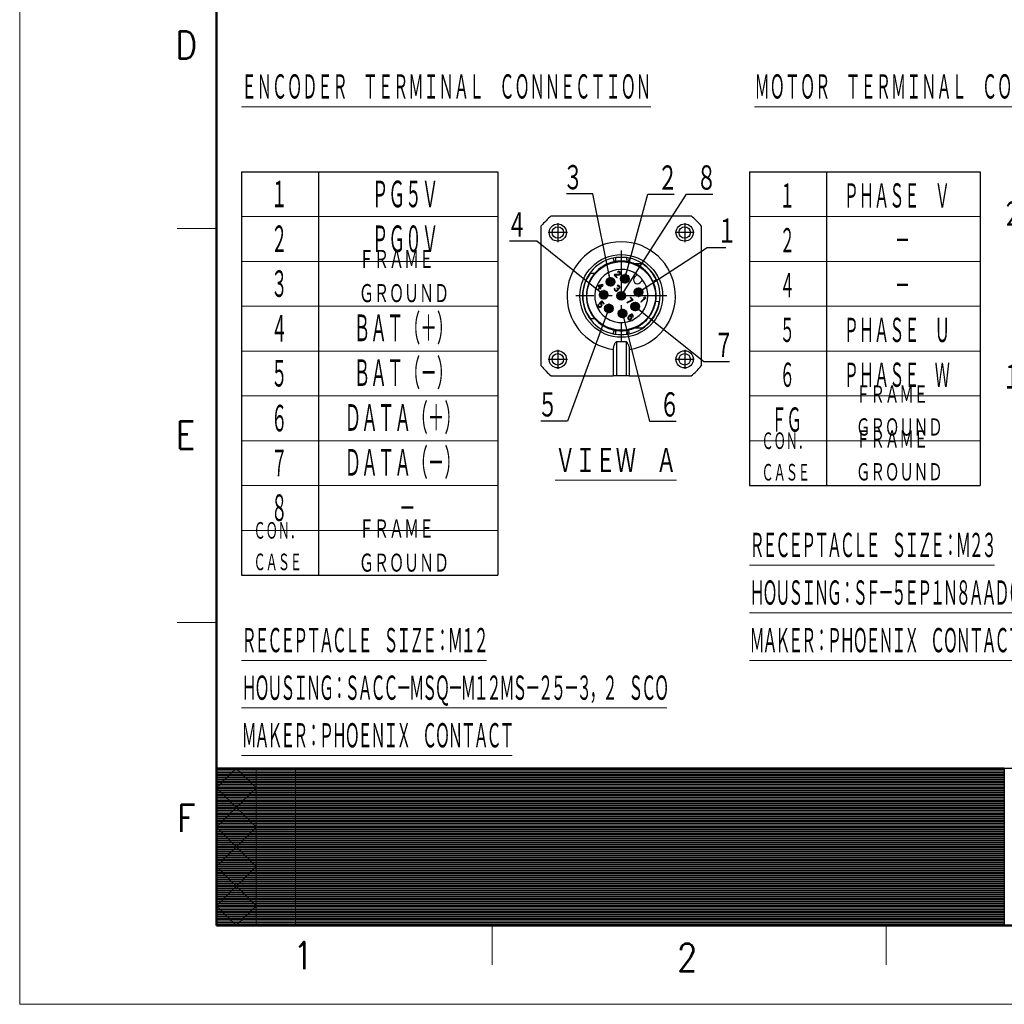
# Model space of a CAD drawing. Header units: millimetres. Extents: x 0 to 1071, y 0 to 742.
# Tile 1 of 133: x 0 to 313, y 0 to 313. Entities that reach past the tile are written whole.
import ezdxf

# ---------------------------------------------------------------- set-up
doc = ezdxf.new("R2010")
doc.units = ezdxf.units.MM
doc.header["$LTSCALE"] = 0.454724
doc.linetypes.add('CENTER', pattern=[50.8, 31.75, -6.35, 6.35, -6.35])
doc.layers.add('NoLayerName_001', color=7, linetype='Continuous')
doc.styles.get("Standard").update_dxf_attribs({"font": 'txt', "bigfont": 'extfont2'})
doc.dimstyles.get("Standard").update_dxf_attribs({"dimtxt": 2.5, "dimasz": 2.5, "dimexe": 1, "dimexo": 1, "dimtad": 1, "dimdec": 3, "dimzin": 0, "dimdsep": 46, "dimtxsty": 'Standard', "dimcen": 2.5, "dimadec": 3, "dimazin": 0, "dimtfac": 0.75, "dimtdec": 3, "dimtmove": 0, "dimatfit": 3, "dimfxl": 1, "dimarcsym": 0})

# ---------------------------------------------------------------- blocks, each defined once
blk = doc.blocks.new('JZB_0011')
at = {"layer": 'NoLayerName_001', "color": 7, "linetype": 'Continuous', "lineweight": 25}
for p, q in [((3.21, 50.83), (47.63, 50.83)), ((0, 3.21), (0, 47.63)), ((50.83, 47.63), (50.83, 3.21)), ((32.16, 35.58), (29.83, 35.58)), ((16.92, 32.53), (15.51, 32.53)), ((23.27, 32.18), (23.12, 32.03)), ((23.12, 32.03), (23.98, 31.17)), ((24.7, 32.28), (23.27, 32.18)), ((23.46, 31.99), (24.73, 32.07)), ((24.13, 31.32), (23.46, 31.99)), ((23.98, 31.17), (24.13, 31.32)), ((24.39, 33.21), (24.24, 33.11)), ((24.24, 33.11), (24.36, 32.99)), ((24.36, 32.99), (24.5, 33.03)), ((24.61, 33.23), (24.39, 33.21)), ((24.5, 33.03), (24.63, 33.02)), ((24.76, 33.2), (24.61, 33.23)), ((24.63, 33.02), (24.78, 32.93)), ((24.88, 32.35), (24.7, 32.28)), ((24.73, 32.07), (24.87, 32.11)), ((24.96, 33.06), (24.76, 33.2)), ((24.78, 32.93), (24.88, 32.84)), ((24.87, 32.11), (25.02, 32.21)), ((24.88, 32.84), (24.97, 32.69)), ((24.94, 32.41), (24.88, 32.35)), ((24.98, 32.55), (24.94, 32.41)), ((25.06, 32.97), (24.96, 33.06)), ((24.97, 32.69), (24.98, 32.55)), ((25.02, 32.21), (25.08, 32.27)), ((25.17, 32.79), (25.06, 32.97)), ((25.08, 32.27), (25.18, 32.42)), ((25.21, 32.63), (25.17, 32.79)), ((25.18, 32.42), (25.21, 32.63)), ((30.46, 32.18), (29.66, 31.38)), ((18.12, 28.76), (17.94, 28.58)), ((17.94, 28.58), (18.51, 28.01)), ((19.51, 29.02), (18.12, 28.76)), ((18.29, 28.59), (19.27, 28.77)), ((18.69, 28.19), (18.29, 28.59)), ((19.27, 28.77), (18.69, 28.19)), ((18.83, 28.05), (19.66, 28.88)), ((19.66, 28.88), (19.51, 29.02)), ((24.24, 28.75), (24.1, 28.65)), ((24.1, 28.65), (24.22, 28.53)), ((24.22, 28.53), (24.36, 28.58)), ((24.46, 28.78), (24.24, 28.75)), ((24.36, 28.58), (24.49, 28.57)), ((24.62, 28.74), (24.46, 28.78)), ((24.49, 28.57), (24.64, 28.48)), ((24.81, 28.61), (24.62, 28.74)), ((24.64, 28.48), (24.73, 28.38)), ((24.73, 28.38), (24.82, 28.23)), ((24.86, 28.56), (24.81, 28.61)), ((24.82, 28.23), (24.83, 28.1)), ((25, 28.36), (24.86, 28.56)), ((25.03, 28.21), (25, 28.36)), ((25.01, 27.99), (25.03, 28.21)), ((31.38, 29.66), (32.18, 30.46)), ((35.46, 30.1), (36.47, 30.57)), ((18.51, 28.01), (18.08, 27.58)), ((18.08, 27.58), (18.22, 27.44)), ((18.22, 27.44), (18.65, 27.87)), ((18.65, 27.87), (18.88, 27.63)), ((19.07, 27.81), (18.83, 28.05)), ((18.88, 27.63), (19.07, 27.81)), ((23.24, 27.79), (23.2, 27.65)), ((23.2, 27.65), (23.21, 27.52)), ((23.21, 27.52), (23.24, 27.37)), ((23.31, 27.91), (23.24, 27.79)), ((23.24, 27.37), (23.31, 27.24)), ((23.43, 27.79), (23.31, 27.91)), ((23.31, 27.24), (23.5, 27.05)), ((23.38, 27.6), (23.39, 27.71)), ((23.39, 27.52), (23.38, 27.6)), ((23.39, 27.71), (23.43, 27.79)), ((23.48, 27.37), (23.39, 27.52)), ((23.63, 27.23), (23.48, 27.37)), ((23.5, 27.05), (23.62, 26.99)), ((23.62, 26.99), (23.78, 26.95)), ((23.77, 27.14), (23.63, 27.23)), ((23.85, 27.12), (23.77, 27.14)), ((23.78, 26.95), (23.91, 26.94)), ((23.96, 27.13), (23.85, 27.12)), ((23.91, 26.94), (24.05, 26.99)), ((24.05, 27.17), (23.96, 27.13)), ((24.15, 27.99), (24.03, 27.87)), ((24.03, 27.87), (24.12, 27.77)), ((24.17, 27.29), (24.05, 27.17)), ((24.05, 26.99), (24.17, 27.05)), ((24.12, 27.77), (24.23, 27.6)), ((24.24, 27.89), (24.15, 27.99)), ((24.24, 27.46), (24.17, 27.29)), ((24.17, 27.05), (24.29, 27.18)), ((24.23, 27.6), (24.24, 27.46)), ((24.45, 27.81), (24.24, 27.89)), ((24.29, 27.18), (24.39, 27.32)), ((24.43, 27.46), (24.37, 27.64)), ((24.37, 27.64), (24.56, 27.64)), ((24.39, 27.32), (24.43, 27.46)), ((24.56, 27.82), (24.45, 27.81)), ((24.73, 27.9), (24.56, 27.82)), ((24.56, 27.64), (24.7, 27.68)), ((24.7, 27.68), (24.85, 27.78)), ((24.79, 27.96), (24.73, 27.9)), ((24.83, 28.1), (24.79, 27.96)), ((24.85, 27.78), (24.91, 27.84)), ((24.91, 27.84), (25.01, 27.99)), ((28.36, 25.06), (28.21, 24.9)), ((29.23, 24.19), (28.36, 25.06)), ((18.09, 22.59), (18.04, 22.4)), ((18.04, 22.4), (18.06, 22.19)), ((18.06, 22.19), (18.15, 22.04)), ((18.16, 22.76), (18.09, 22.59)), ((18.15, 22.04), (18.3, 21.9)), ((18.31, 22.62), (18.16, 22.76)), ((18.23, 22.45), (18.31, 22.62)), ((18.24, 22.32), (18.23, 22.45)), ((18.31, 22.19), (18.24, 22.32)), ((18.3, 21.9), (18.45, 21.81)), ((18.45, 22.05), (18.31, 22.19)), ((19.23, 23.84), (18.44, 23.04)), ((18.44, 23.04), (18.61, 22.87)), ((18.57, 21.99), (18.45, 22.05)), ((18.71, 21.98), (18.57, 21.99)), ((18.61, 22.87), (18.79, 22.87)), ((18.71, 23.07), (19.2, 23.56)), ((18.92, 23.05), (18.71, 23.07)), ((18.85, 22.02), (18.71, 21.98)), ((18.79, 22.87), (18.92, 22.81)), ((18.96, 22.09), (18.85, 22.02)), ((18.85, 21.83), (19.05, 21.94)), ((19.07, 22.96), (18.92, 23.05)), ((18.92, 22.81), (19.06, 22.66)), ((19.02, 22.15), (18.96, 22.09)), ((19.09, 22.26), (19.02, 22.15)), ((19.05, 21.94), (19.17, 22.06)), ((19.06, 22.66), (19.13, 22.54)), ((19.21, 22.82), (19.07, 22.96)), ((19.14, 22.4), (19.09, 22.26)), ((19.13, 22.54), (19.14, 22.4)), ((19.17, 22.06), (19.28, 22.26)), ((19.2, 23.56), (19.89, 22.87)), ((19.3, 22.67), (19.21, 22.82)), ((20.04, 23.03), (19.23, 23.84)), ((19.28, 22.26), (19.33, 22.46)), ((19.33, 22.46), (19.3, 22.67)), ((19.89, 22.87), (20.04, 23.03)), ((28.93, 24.19), (27.17, 23.38)), ((27.17, 23.38), (27.31, 23.24)), ((27.31, 23.24), (29.07, 24.04)), ((28.21, 24.9), (28.93, 24.19)), ((29.07, 24.04), (29.23, 24.19)), ((32.79, 24.74), (31.6, 23.55)), ((31.6, 23.55), (31.74, 23.4)), ((31.74, 23.4), (33.18, 24.84)), ((32.68, 24.91), (32.43, 24.67)), ((32.43, 24.67), (32.79, 24.74)), ((33.04, 24.99), (32.68, 24.91)), ((33.18, 24.84), (33.04, 24.99)), ((37.47, 23.51), (36.36, 23.68)), ((18.45, 21.81), (18.66, 21.78)), ((18.66, 21.78), (18.85, 21.83)), ((27.64, 18.82), (27.53, 18.62)), ((27.83, 19.06), (27.64, 18.82)), ((27.79, 18.73), (27.88, 18.82)), ((28.04, 19.27), (27.83, 19.06)), ((27.88, 18.82), (27.99, 18.89)), ((27.99, 18.89), (28.1, 18.9)), ((28.28, 19.46), (28.04, 19.27)), ((28.1, 19.09), (28.16, 19.15)), ((28.36, 19.07), (28.1, 19.09)), ((28.1, 18.9), (28.24, 18.89)), ((28.16, 19.15), (28.37, 19.31)), ((28.24, 18.89), (28.34, 18.85)), ((28.48, 19.56), (28.28, 19.46)), ((28.34, 18.85), (28.51, 18.68)), ((28.52, 18.98), (28.36, 19.07)), ((28.37, 19.31), (28.48, 19.38)), ((28.67, 19.62), (28.48, 19.56)), ((28.48, 19.38), (28.62, 19.42)), ((28.63, 18.86), (28.52, 18.98)), ((28.62, 19.42), (28.76, 19.41)), ((28.72, 18.71), (28.63, 18.86)), ((28.88, 19.59), (28.67, 19.62)), ((28.76, 19.41), (28.86, 19.37)), ((28.86, 19.37), (29, 19.23)), ((29.04, 19.5), (28.88, 19.59)), ((29, 19.23), (29.04, 19.12)), ((29.05, 18.99), (29.01, 18.85)), ((29.01, 18.85), (29.13, 18.73)), ((29.13, 19.4), (29.04, 19.5)), ((29.04, 19.12), (29.05, 18.99)), ((29.22, 19.25), (29.13, 19.4)), ((29.13, 18.73), (29.2, 18.85)), ((29.2, 18.85), (29.25, 19.04)), ((29.25, 19.04), (29.22, 19.25)), ((15.51, 18.3), (16.92, 18.3)), ((27.53, 18.62), (27.48, 18.42)), ((27.48, 18.42), (27.51, 18.21)), ((27.51, 18.21), (27.6, 18.06)), ((27.6, 18.06), (27.72, 17.94)), ((27.67, 18.47), (27.72, 18.61)), ((27.69, 18.34), (27.67, 18.47)), ((27.73, 18.24), (27.69, 18.34)), ((27.72, 18.61), (27.79, 18.73)), ((27.72, 17.94), (27.87, 17.85)), ((27.89, 18.07), (27.73, 18.24)), ((27.87, 17.85), (28.08, 17.82)), ((28, 18.03), (27.89, 18.07)), ((28.13, 18.02), (28, 18.03)), ((28.08, 17.82), (28.27, 17.87)), ((28.27, 18.06), (28.13, 18.02)), ((28.39, 18.13), (28.27, 18.06)), ((28.27, 17.87), (28.47, 17.98)), ((28.48, 18.22), (28.39, 18.13)), ((28.47, 17.98), (28.63, 18.13)), ((28.54, 18.34), (28.48, 18.22)), ((28.51, 18.68), (28.55, 18.58)), ((28.56, 18.45), (28.54, 18.34)), ((28.55, 18.58), (28.56, 18.45)), ((28.63, 18.13), (28.73, 18.33)), ((28.75, 18.5), (28.72, 18.71)), ((28.73, 18.33), (28.75, 18.5)), ((23.89, 11), (23.89, 0)), ((26.94, 11), (26.94, 0)), ((22.88, 8.42), (22.88, 0)), ((27.96, 8.42), (27.96, 0)), ((3.21, 0), (22.88, 0)), ((23.89, 0), (22.88, 0)), ((26.94, 0), (23.89, 0)), ((27.96, 0), (26.94, 0)), ((27.96, 0), (47.63, 0))]:
    blk.add_line(p, q, dxfattribs=at)
at = {"layer": 'NoLayerName_001', "color": 2, "linetype": 'CENTER', "lineweight": 25}
for p, q in [((5.29, 48.57), (5.29, 42.53)), ((45.55, 48.57), (45.55, 42.53)), ((8.31, 45.55), (2.27, 45.55)), ((48.57, 45.55), (42.53, 45.55)), ((25.42, 39.85), (25.42, 10.98)), ((22.05, 31.39), (22.05, 28.37)), ((26.58, 32.4), (26.58, 29.38)), ((23.56, 29.88), (20.54, 29.88)), ((28.09, 30.89), (25.07, 30.89)), ((39.85, 25.42), (10.98, 25.42)), ((21.35, 25.81), (18.33, 25.81)), ((19.84, 27.32), (19.84, 24.3)), ((32.4, 26.58), (29.38, 26.58)), ((30.89, 28.09), (30.89, 25.07)), ((21.46, 22.97), (21.46, 19.95)), ((31.39, 22.05), (28.37, 22.05)), ((29.88, 23.56), (29.88, 20.54)), ((22.97, 21.46), (19.95, 21.46)), ((27.32, 19.84), (24.3, 19.84)), ((25.81, 21.35), (25.81, 18.33)), ((5.29, 8.31), (5.29, 2.27)), ((45.55, 8.31), (45.55, 2.27)), ((8.31, 5.29), (2.27, 5.29)), ((48.57, 5.29), (42.53, 5.29))]:
    blk.add_line(p, q, dxfattribs=at)
at = {"layer": 'NoLayerName_001', "color": 7, "linetype": 'Continuous', "lineweight": 25}
for centre, radius in [((5.29, 45.55), 2.74), ((5.29, 45.55), 1.83), ((45.55, 45.55), 2.74), ((45.55, 45.55), 1.83), ((25.42, 25.42), 13.12), ((25.42, 25.42), 10.88), ((26.58, 30.89), 1.37), ((26.58, 30.89), 0.813), ((22.05, 29.88), 1.37), ((22.05, 29.88), 0.813), ((19.84, 25.81), 1.37), ((19.84, 25.81), 0.813), ((25.42, 25.42), 1.37), ((25.42, 25.42), 0.813), ((30.89, 26.58), 1.37), ((30.89, 26.58), 0.813), ((21.46, 21.46), 1.37), ((21.46, 21.46), 0.813), ((29.88, 22.05), 1.37), ((29.88, 22.05), 0.813), ((25.81, 19.84), 1.37), ((25.81, 19.84), 0.813), ((5.29, 5.29), 2.74), ((5.29, 5.29), 1.83), ((45.55, 5.29), 2.74), ((45.55, 5.29), 1.83)]:
    blk.add_circle(centre, radius, dxfattribs=at)
for centre, radius, start, end in [((25.42, 25.42), 33.75, 131.148, 138.852), ((25.42, 25.42), 33.75, 41.148, 48.852), ((25.42, 25.42), 11.08, 102.1695, 140.0438), ((25.42, 25.42), 11.08, 77.8305, 102.1695), ((25.42, 25.42), 11.08, 66.5534, 77.8305), ((25.42, 25.42), 11.08, 25, 66.5534), ((25.42, 25.42), 12.2, 25, 56.4427), ((25.42, 25.42), 12.2, 144.3147, 215.6853), ((25.42, 25.42), 11.08, 140.0438, 219.9562), ((25.42, 25.42), 8.44, 53.3129, 0), ((30.52, 30.52), 1.22, 135, 315), ((25.42, 25.42), 8.44, 36.6871, 53.3129), ((25.42, 25.42), 8.44, 0, 36.6871), ((25.42, 25.42), 11.08, 351, 25), ((25.42, 25.42), 12.2, 303.5573, 351), ((25.42, 25.42), 11.08, 330, 351), ((25.42, 25.42), 11.08, 293.4466, 330), ((25.42, 25.42), 11.08, 219.9562, 257.8305), ((25.42, 25.42), 11.08, 257.8305, 282.1695), ((25.42, 25.42), 11.08, 282.1695, 293.4466), ((25.42, 25.42), 14.5, 263.9629, 276.0371), ((25.42, 25.42), 33.75, 221.148, 228.852), ((25.42, 25.42), 33.75, 311.148, 318.852)]:
    blk.add_arc(centre, radius, start, end, dxfattribs=at)
at = {"layer": 'NoLayerName_001', "color": 2, "linetype": 'Continuous', "lineweight": 25}
for centre, radius, start, end in [((25.42, 25.42), 17.19, 278.5029, 261.4971), ((24.25, 30.83), 6.76, 94.2115, 102.1679), ((25.42, 14.91), 22.73, 85.7901, 94.1998), ((26.59, 30.87), 6.73, 77.8168, 85.7893), ((25.42, 25.42), 12.31, 102.1695, 257.8305), ((25.42, 25.42), 12.31, 282.1695, 77.8305), ((24.24, 19.97), 6.73, 257.8168, 265.7893), ((25.42, 35.92), 22.73, 265.7901, 274.1998), ((26.59, 20), 6.76, 274.2115, 282.1679)]:
    blk.add_arc(centre, radius, start, end, dxfattribs=at)
for points, knots in [([(23.56, 36.34), (23.58, 36.39), (23.62, 36.48), (23.65, 36.64), (23.68, 36.85), (23.72, 37.16), (23.74, 37.42), (23.75, 37.58)], [0, 0, 0, 0, 0.148494, 0.305969, 0.474188, 0.782632, 1.257445, 1.257445, 1.257445, 1.257445]), ([(27.08, 37.58), (27.1, 37.42), (27.12, 37.16), (27.16, 36.85), (27.19, 36.63), (27.22, 36.47), (27.26, 36.38), (27.27, 36.34)], [0, 0, 0, 0, 0.473573, 0.781844, 0.951232, 1.135503, 1.25698, 1.25698, 1.25698, 1.25698]), ([(22.82, 37.45), (22.86, 37.28), (22.92, 36.99), (23, 36.64), (23.05, 36.41), (23.07, 36.3), (23.08, 36.25)], [0, 0, 0, 0, 0.513591, 0.901519, 1.063199, 1.22488, 1.22488, 1.22488, 1.22488]), ([(27.75, 36.25), (27.76, 36.3), (27.79, 36.41), (27.84, 36.64), (27.91, 36.99), (27.97, 37.28), (28.01, 37.45)], [0, 0, 0, 0, 0.161681, 0.323361, 0.711289, 1.22488, 1.22488, 1.22488, 1.22488]), ([(23.08, 14.58), (23.07, 14.53), (23.05, 14.43), (23, 14.19), (22.92, 13.85), (22.86, 13.55), (22.82, 13.39)], [0, 0, 0, 0, 0.161681, 0.323361, 0.711289, 1.22488, 1.22488, 1.22488, 1.22488]), ([(23.75, 13.25), (23.73, 13.41), (23.72, 13.67), (23.68, 13.99), (23.64, 14.21), (23.61, 14.36), (23.57, 14.46), (23.56, 14.49)], [0, 0, 0, 0, 0.473573, 0.781844, 0.951232, 1.148184, 1.256966, 1.256966, 1.256966, 1.256966]), ([(27.27, 14.49), (27.26, 14.44), (27.22, 14.35), (27.18, 14.14), (27.14, 13.86), (27.1, 13.55), (27.09, 13.34), (27.08, 13.25)], [0, 0, 0, 0, 0.148494, 0.305969, 0.646034, 0.987571, 1.257424, 1.257424, 1.257424, 1.257424]), ([(28.01, 13.39), (27.97, 13.55), (27.91, 13.85), (27.84, 14.19), (27.79, 14.43), (27.76, 14.53), (27.75, 14.58)], [0, 0, 0, 0, 0.513591, 0.901519, 1.063199, 1.22488, 1.22488, 1.22488, 1.22488])]:
    blk.add_open_spline(points, degree=3, knots=knots, dxfattribs=at)
at = {"layer": 'NoLayerName_001', "color": 7, "linetype": 'Continuous', "lineweight": 25}
for points, knots in [([(29.83, 15.25), (29.95, 15.25), (30.21, 15.25), (30.59, 15.25), (30.98, 15.25), (31.37, 15.25), (31.76, 15.25), (32.03, 15.25), (32.16, 15.25)], [0, 0, 0, 0, 0.379708, 0.76248, 1.148145, 1.538054, 1.933554, 2.33447, 2.33447, 2.33447, 2.33447]), ([(23.89, 11), (23.82, 10.91), (23.67, 10.76), (23.48, 10.49), (23.3, 10.2), (23.16, 9.89), (23.03, 9.54), (22.95, 9.19), (22.89, 8.81), (22.88, 8.55), (22.88, 8.42)], [0, 0, 0, 0, 0.329432, 0.649718, 0.974428, 1.343314, 1.682074, 2.082037, 2.427271, 2.844389, 2.844389, 2.844389, 2.844389]), ([(26.94, 11), (27.01, 10.91), (27.16, 10.76), (27.36, 10.49), (27.53, 10.2), (27.69, 9.87), (27.81, 9.53), (27.9, 9.15), (27.95, 8.79), (27.95, 8.53), (27.96, 8.42)], [0, 0, 0, 0, 0.329432, 0.649718, 1.000974, 1.343317, 1.734796, 2.08204, 2.490758, 2.844392, 2.844392, 2.844392, 2.844392])]:
    blk.add_open_spline(points, degree=3, knots=knots, dxfattribs=at)
blk = doc.blocks.new('*X109')
at = {"color": 7, "linetype": 'Continuous', "lineweight": 13}
for p, q in [((0, 19.8), (100, 19.8)), ((0, 19.65), (100, 19.65)), ((0, 19.5), (100, 19.5)), ((0, 19.35), (100, 19.35)), ((0, 19.2), (100, 19.2)), ((0, 19.05), (100, 19.05)), ((0, 18.9), (100, 18.9)), ((0, 18.75), (100, 18.75)), ((0, 18.6), (100, 18.6)), ((0, 18.45), (100, 18.45)), ((0, 18.3), (100, 18.3)), ((0, 18.15), (100, 18.15)), ((0, 18), (100, 18)), ((0, 17.85), (100, 17.85)), ((0, 17.7), (100, 17.7)), ((0, 17.55), (100, 17.55)), ((0, 17.4), (100, 17.4)), ((0, 17.25), (100, 17.25)), ((0, 17.1), (100, 17.1)), ((0, 16.95), (100, 16.95)), ((0, 16.8), (100, 16.8)), ((0, 16.65), (100, 16.65)), ((0, 16.5), (100, 16.5)), ((0, 16.35), (100, 16.35)), ((0, 16.2), (100, 16.2)), ((0, 16.05), (100, 16.05)), ((0, 15.9), (100, 15.9)), ((0, 15.75), (100, 15.75)), ((0, 15.6), (100, 15.6)), ((0, 15.45), (100, 15.45)), ((0, 15.3), (100, 15.3)), ((0, 15.15), (100, 15.15)), ((0, 15), (100, 15)), ((0, 14.85), (100, 14.85)), ((0, 14.7), (100, 14.7)), ((0, 14.55), (100, 14.55)), ((0, 14.4), (100, 14.4)), ((0, 14.25), (100, 14.25)), ((0, 14.1), (100, 14.1)), ((0, 13.95), (100, 13.95)), ((0, 13.8), (100, 13.8)), ((0, 13.65), (100, 13.65)), ((0, 13.5), (100, 13.5)), ((0, 13.35), (100, 13.35)), ((0, 13.2), (100, 13.2)), ((0, 13.05), (100, 13.05)), ((0, 12.9), (100, 12.9)), ((0, 12.75), (100, 12.75)), ((0, 12.6), (100, 12.6)), ((0, 12.45), (100, 12.45)), ((0, 12.3), (100, 12.3)), ((0, 12.15), (100, 12.15)), ((0, 12), (100, 12)), ((0, 11.85), (100, 11.85)), ((0, 11.7), (100, 11.7)), ((0, 11.55), (100, 11.55)), ((0, 11.4), (100, 11.4)), ((0, 11.25), (100, 11.25)), ((0, 11.1), (100, 11.1)), ((0, 10.95), (100, 10.95)), ((0, 10.8), (100, 10.8)), ((0, 10.65), (100, 10.65)), ((0, 10.5), (100, 10.5)), ((0, 10.35), (100, 10.35)), ((0, 10.2), (100, 10.2)), ((0, 10.05), (100, 10.05)), ((0, 9.9), (100, 9.9)), ((0, 9.75), (100, 9.75)), ((0, 9.6), (100, 9.6)), ((0, 9.45), (100, 9.45)), ((0, 9.3), (100, 9.3)), ((0, 9.15), (100, 9.15)), ((0, 9), (100, 9)), ((0, 8.85), (100, 8.85)), ((0, 8.7), (100, 8.7)), ((0, 8.55), (100, 8.55)), ((0, 8.4), (100, 8.4)), ((0, 8.25), (100, 8.25)), ((0, 8.1), (100, 8.1)), ((0, 7.95), (100, 7.95)), ((0, 7.8), (100, 7.8)), ((0, 7.65), (100, 7.65)), ((0, 7.5), (100, 7.5)), ((0, 7.35), (100, 7.35)), ((0, 7.2), (100, 7.2)), ((0, 7.05), (100, 7.05)), ((0, 6.9), (100, 6.9)), ((0, 6.75), (100, 6.75)), ((0, 6.6), (100, 6.6)), ((0, 6.45), (100, 6.45)), ((0, 6.3), (100, 6.3)), ((0, 6.15), (100, 6.15)), ((0, 6), (100, 6)), ((0, 5.85), (100, 5.85)), ((0, 5.7), (100, 5.7)), ((0, 5.55), (100, 5.55)), ((0, 5.4), (100, 5.4)), ((0, 5.25), (100, 5.25)), ((0, 5.1), (100, 5.1)), ((0, 4.95), (100, 4.95)), ((0, 4.8), (100, 4.8)), ((0, 4.65), (100, 4.65)), ((0, 4.5), (100, 4.5)), ((0, 4.35), (100, 4.35)), ((0, 4.2), (100, 4.2)), ((0, 4.05), (100, 4.05)), ((0, 3.9), (100, 3.9)), ((0, 3.75), (100, 3.75)), ((0, 3.6), (100, 3.6)), ((0, 3.45), (100, 3.45)), ((0, 3.3), (100, 3.3)), ((0, 3.15), (100, 3.15)), ((0, 3), (100, 3)), ((0, 2.85), (100, 2.85)), ((0, 2.7), (100, 2.7)), ((0, 2.55), (100, 2.55)), ((0, 2.4), (100, 2.4)), ((0, 2.25), (100, 2.25)), ((0, 2.1), (100, 2.1)), ((0, 1.95), (100, 1.95)), ((0, 1.8), (100, 1.8)), ((0, 1.65), (100, 1.65)), ((0, 1.5), (100, 1.5)), ((0, 1.35), (100, 1.35)), ((0, 1.2), (100, 1.2)), ((0, 1.05), (100, 1.05)), ((0, 0.9), (100, 0.9)), ((0, 0.75), (100, 0.75)), ((0, 0.6), (100, 0.6)), ((0, 0.45), (100, 0.45)), ((0, 0.3), (100, 0.3)), ((0, 0.15), (100, 0.15)), ((0, 0), (100, 0))]:
    blk.add_line(p, q, dxfattribs=at)
blk = doc.blocks.new('*X110')
at = {"color": 7, "linetype": 'Continuous', "lineweight": 13}
for p, q in [((0, 19.8), (40, 19.8)), ((0, 19.65), (40, 19.65)), ((0, 19.5), (40, 19.5)), ((0, 19.35), (40, 19.35)), ((0, 19.2), (40, 19.2)), ((0, 19.05), (40, 19.05)), ((0, 18.9), (40, 18.9)), ((0, 18.75), (40, 18.75)), ((0, 18.6), (40, 18.6)), ((0, 18.45), (40, 18.45)), ((0, 18.3), (40, 18.3)), ((0, 18.15), (40, 18.15)), ((0, 18), (40, 18)), ((0, 17.85), (40, 17.85)), ((0, 17.7), (40, 17.7)), ((0, 17.55), (40, 17.55)), ((0, 17.4), (40, 17.4)), ((0, 17.25), (40, 17.25)), ((0, 17.1), (40, 17.1)), ((0, 16.95), (40, 16.95)), ((0, 16.8), (40, 16.8)), ((0, 16.65), (40, 16.65)), ((0, 16.5), (40, 16.5)), ((0, 16.35), (40, 16.35)), ((0, 16.2), (40, 16.2)), ((0, 16.05), (40, 16.05)), ((0, 15.9), (40, 15.9)), ((0, 15.75), (40, 15.75)), ((0, 15.6), (40, 15.6)), ((0, 15.45), (40, 15.45)), ((0, 15.3), (40, 15.3)), ((0, 15.15), (40, 15.15)), ((0, 15), (40, 15)), ((0, 14.85), (40, 14.85)), ((0, 14.7), (40, 14.7)), ((0, 14.55), (40, 14.55)), ((0, 14.4), (40, 14.4)), ((0, 14.25), (40, 14.25)), ((0, 14.1), (40, 14.1)), ((0, 13.95), (40, 13.95)), ((0, 13.8), (40, 13.8)), ((0, 13.65), (40, 13.65)), ((0, 13.5), (40, 13.5)), ((0, 13.35), (40, 13.35)), ((0, 13.2), (40, 13.2)), ((0, 13.05), (40, 13.05)), ((0, 12.9), (40, 12.9)), ((0, 12.75), (40, 12.75)), ((0, 12.6), (40, 12.6)), ((0, 12.45), (40, 12.45)), ((0, 12.3), (40, 12.3)), ((0, 12.15), (40, 12.15)), ((0, 12), (40, 12)), ((0, 11.85), (40, 11.85)), ((0, 11.7), (40, 11.7)), ((0, 11.55), (40, 11.55)), ((0, 11.4), (40, 11.4)), ((0, 11.25), (40, 11.25)), ((0, 11.1), (40, 11.1)), ((0, 10.95), (40, 10.95)), ((0, 10.8), (40, 10.8)), ((0, 10.65), (40, 10.65)), ((0, 10.5), (40, 10.5)), ((0, 10.35), (40, 10.35)), ((0, 10.2), (40, 10.2)), ((0, 10.05), (40, 10.05)), ((0, 9.9), (40, 9.9)), ((0, 9.75), (40, 9.75)), ((0, 9.6), (40, 9.6)), ((0, 9.45), (40, 9.45)), ((0, 9.3), (40, 9.3)), ((0, 9.15), (40, 9.15)), ((0, 9), (40, 9)), ((0, 8.85), (40, 8.85)), ((0, 8.7), (40, 8.7)), ((0, 8.55), (40, 8.55)), ((0, 8.4), (40, 8.4)), ((0, 8.25), (40, 8.25)), ((0, 8.1), (40, 8.1)), ((0, 7.95), (40, 7.95)), ((0, 7.8), (40, 7.8)), ((0, 7.65), (40, 7.65)), ((0, 7.5), (40, 7.5)), ((0, 7.35), (40, 7.35)), ((0, 7.2), (40, 7.2)), ((0, 7.05), (40, 7.05)), ((0, 6.9), (40, 6.9)), ((0, 6.75), (40, 6.75)), ((0, 6.6), (40, 6.6)), ((0, 6.45), (40, 6.45)), ((0, 6.3), (40, 6.3)), ((0, 6.15), (40, 6.15)), ((0, 6), (40, 6)), ((0, 5.85), (40, 5.85)), ((0, 5.7), (40, 5.7)), ((0, 5.55), (40, 5.55)), ((0, 5.4), (40, 5.4)), ((0, 5.25), (40, 5.25)), ((0, 5.1), (40, 5.1)), ((0, 4.95), (40, 4.95)), ((0, 4.8), (40, 4.8)), ((0, 4.65), (40, 4.65)), ((0, 4.5), (40, 4.5)), ((0, 4.35), (40, 4.35)), ((0, 4.2), (40, 4.2)), ((0, 4.05), (40, 4.05)), ((0, 3.9), (40, 3.9)), ((0, 3.75), (40, 3.75)), ((0, 3.6), (40, 3.6)), ((0, 3.45), (40, 3.45)), ((0, 3.3), (40, 3.3)), ((0, 3.15), (40, 3.15)), ((0, 3), (40, 3)), ((0, 2.85), (40, 2.85)), ((0, 2.7), (40, 2.7)), ((0, 2.55), (40, 2.55)), ((0, 2.4), (40, 2.4)), ((0, 2.25), (40, 2.25)), ((0, 2.1), (40, 2.1)), ((0, 1.95), (40, 1.95)), ((0, 1.8), (40, 1.8)), ((0, 1.65), (40, 1.65)), ((0, 1.5), (40, 1.5)), ((0, 1.35), (40, 1.35)), ((0, 1.2), (40, 1.2)), ((0, 1.05), (40, 1.05)), ((0, 0.9), (40, 0.9)), ((0, 0.75), (40, 0.75)), ((0, 0.6), (40, 0.6)), ((0, 0.45), (40, 0.45)), ((0, 0.3), (40, 0.3)), ((0, 0.15), (40, 0.15)), ((0, 0), (40, 0))]:
    blk.add_line(p, q, dxfattribs=at)
blk = doc.blocks.new('JZB_0008')
at = {"layer": 'NoLayerName_001', "color": 7, "linetype": 'Continuous', "lineweight": 25}
for p, q in [((100, 20), (0, 20)), ((0, 20), (0, 0)), ((100, 20), (100, 0)), ((170, 20), (170, 0)), ((210, 20), (170, 20)), ((210, 20), (210, 0)), ((0, 0), (100, 0)), ((170, 0), (210, 0))]:
    blk.add_line(p, q, dxfattribs=at)
for name, p in [('*X109', (0, 0.15)), ('*X110', (170, 0.05))]:
    blk.add_blockref(name, p)

msp = doc.modelspace()

# ---------------------------------------------------------------- linework, layer by layer
at = {"layer": 'NoLayerName_001', "color": 7, "linetype": 'Continuous', "lineweight": 13}
for p, q in [((0, 0), (0, 742.5)), ((1050, 0), (0, 0))]:
    msp.add_line(p, q, dxfattribs=at)
at = {"layer": 'NoLayerName_001', "color": 7, "linetype": 'Continuous', "lineweight": 50}
for p, q in [((62.5, 25), (62.5, 717.5)), ((1025, 25), (62.5, 25))]:
    msp.add_line(p, q, dxfattribs=at)
at = {"layer": 'NoLayerName_001', "color": 7, "linetype": 'Continuous', "lineweight": 25}
for p, q in [((70.420646, 264.321744), (138.198422, 264.321744)), ((70.420646, 264.321744), (70.420646, 136.221752)), ((70.420646, 264.321744), (151.753974, 264.321744)), ((70.420646, 264.321744), (76.355752, 264.321744)), ((94.820644, 264.321744), (94.820644, 136.221752)), ((151.753974, 264.321744), (151.753974, 136.221752)), ((231.64108, 264.321744), (304.841076, 264.321744)), ((231.64108, 264.321744), (231.64108, 164.688417)), ((256.041079, 264.321744), (256.041079, 164.688417)), ((304.841076, 264.321744), (304.841076, 164.688417)), ((231.64108, 164.688417), (304.841076, 164.688417)), ((70.420646, 136.221752), (151.753974, 136.221752)), ((62.5, 75), (1025, 75))]:
    msp.add_line(p, q, dxfattribs=at)
at = {"layer": 'NoLayerName_001', "color": 2, "linetype": 'Continuous', "lineweight": 13}
for p, q in [((70.420646, 250.088411), (151.753974, 250.088411)), ((231.64108, 250.088411), (304.841076, 250.088411)), ((50, 246.25), (62.5, 246.25)), ((70.420646, 235.855079), (151.753974, 235.855079)), ((231.64108, 235.855079), (304.841076, 235.855079)), ((70.420646, 221.621747), (151.753974, 221.621747)), ((231.64108, 221.621747), (304.841076, 221.621747)), ((70.420646, 207.388414), (151.753974, 207.388414)), ((231.64108, 207.388414), (304.841076, 207.388414)), ((70.420646, 193.155082), (151.753974, 193.155082)), ((231.64108, 193.155082), (304.841076, 193.155082)), ((70.420646, 178.921749), (151.753974, 178.921749)), ((231.64108, 178.921749), (304.841076, 178.921749)), ((70.420646, 164.688417), (151.753974, 164.688417)), ((70.420646, 150.455085), (151.753974, 150.455085)), ((62.5, 121.25), (50, 121.25)), ((62.5, 68.75), (68.75, 75)), ((68.75, 75), (75, 68.75)), ((75, 25), (75, 75)), ((87.5, 75), (87.5, 25)), ((312.5, 75), (312.5, 25)), ((75, 56.25), (62.5, 68.75)), ((62.5, 56.25), (75, 68.75)), ((312.5, 62.5), (62.5, 62.5)), ((62.5, 56.25), (75, 43.75)), ((62.5, 43.75), (75, 56.25)), ((62.5, 50), (312.5, 50)), ((75, 31.25), (62.5, 43.75)), ((62.5, 31.25), (75, 43.75)), ((312.5, 37.5), (62.5, 37.5)), ((62.5, 31.25), (68.75, 25)), ((68.75, 25), (75, 31.25)), ((150, 25), (150, 12.5)), ((275, 25), (275, 12.5))]:
    msp.add_line(p, q, dxfattribs=at)

# ---------------------------------------------------------------- block references
at = {"layer": 'NoLayerName_001'}
msp.add_blockref('JZB_0011', (165.503967, 199.470184), dxfattribs=at)
at = {"layer": 'NoLayerName_001', "xscale": 2.5, "yscale": 2.5, "zscale": 2.5}
msp.add_blockref('JZB_0008', (62.5, 25), dxfattribs=at)

# ---------------------------------------------------------------- texts
at = {"layer": 'NoLayerName_001', "color": 2, "lineweight": 13, "char_height": 8.75, "attachment_point": 7}
for s, insert in [('\\A1;\\W0.8600;D', (49.444092, 300.175665)), ('\\A1;\\W0.8600;E', (49.545525, 176.387468)), ('\\A1;\\W0.8600;F', (49.947505, 54.703088)), ('\\A1;\\W0.8600;1', (86.746768, 11.12684)), ('\\A1;\\W0.8600;2', (208.631185, 10.56516))]:
    msp.add_mtext(s, dxfattribs=dict(at, insert=insert))
at = {"layer": 'NoLayerName_001', "color": 3, "lineweight": 13, "attachment_point": 7}
for s, insert, char_height in [('\\A1;\\W0.5000;\\LＥＮＣＯＤＥＲ\u3000ＴＥＲＭＩＮＡＬ\u3000ＣＯＮＮＥＣＴＩＯＮ\\l', (70.420646, 286.707506), 8.75), ('\\A1;\\W0.5000;\\LＭＯＴＯＲ\u3000ＴＥＲＭＩＮＡＬ\u3000ＣＯＮＮＥＣＴＩＯＮ\\l', (233.218733, 286.707506), 8.75), ('\\A1;\\W0.5000;１', (79.740645, 252.121742), 9.60000038), ('\\A1;\\W0.5000;ＰＧ５Ｖ', (111.767309, 252.121744), 9.60000038), ('\\A1;\\W0.5000;１', (241.21608, 252.121744), 8.75), ('\\A1;\\W0.5000;ＰＨＡＳＥ\u3000Ｖ', (261.541078, 252.121744), 8.75), ('\\A1;\\W0.5000;２', (79.740645, 237.888409), 9.60000038), ('\\A1;\\W0.5000;ＰＧ０Ｖ', (111.767309, 237.888412), 9.60000038), ('\\A1;\\W0.5000;２', (241.21608, 237.888412), 8.75), ('\\A1;\\W0.5000;－', (277.741077, 237.888412), 8.75), ('\\A1;\\W0.6667;ＦＲＡＭＥ\\PＧＲＯＵＮＤ', (107.687069, 222.30508), 6.50010014), ('\\A1;\\W0.5000;３', (79.740645, 223.655077), 9.60000038), ('\\A1;\\W0.5000;４', (241.21608, 223.65508), 8.75), ('\\A1;\\W0.5000;－', (277.741077, 223.65508), 8.75), ('\\A1;\\W0.5000;４', (79.740645, 209.421745), 9.60000038), ('\\A1;\\W0.5000;ＢＡＴ（＋）', (106.007309, 209.421746), 9.60000038), ('\\A1;\\W0.5000;５', (241.21608, 209.421747), 8.75), ('\\A1;\\W0.5000;ＰＨＡＳＥ\u3000Ｕ', (261.541078, 209.421747), 8.75), ('\\A1;\\W0.5000;ＢＡＴ（－）', (106.007309, 195.188413), 9.60000038), ('\\A1;\\W0.5000;５', (79.740645, 195.188412), 9.60000038), ('\\A1;\\W0.5000;６', (241.21608, 195.188415), 8.75), ('\\A1;\\W0.5000;ＰＨＡＳＥ\u3000Ｗ', (261.541078, 195.188415), 8.75), ('\\A1;\\W0.6667;ＦＲＡＭＥ\\PＧＲＯＵＮＤ', (265.441318, 179.938416), 6.24989986), ('\\A1;\\W0.5000;６', (79.740645, 180.95508), 9.60000038), ('\\A1;\\W0.5000;ＤＡＴＡ（＋）', (103.127308, 180.955081), 9.60000038), ('\\A1;\\W0.5000;ＦＧ', (238.59108, 180.955083), 8.75), ('\\A1;\\W0.5833;ＣＯＮ．\\PＣＡＳＥ', (235.44108, 165.705084), 6), ('\\A1;\\W0.6667;ＦＲＡＭＥ\\PＧＲＯＵＮＤ', (265.441318, 165.705084), 6.24989986), ('\\A1;\\W0.5000;７', (79.740645, 166.721748), 9.60000038), ('\\A1;\\W0.5000;ＤＡＴＡ（－）', (103.127308, 166.721748), 9.60000038), ('\\A1;\\W0.6667;\\LＶＩＥＷ\u3000Ａ\\l', (169.920647, 168.102429), 8.75), ('\\A1;\\W0.5000;８', (79.740645, 152.488415), 9.60000038), ('\\A1;\\W0.5000;－', (120.407309, 152.488415), 9.60000038), ('\\A1;\\W0.5833;ＣＯＮ．\\PＣＡＳＥ', (74.220646, 137.238419), 6), ('\\A1;\\W0.6667;ＦＲＡＭＥ\\PＧＲＯＵＮＤ', (107.687069, 136.738419), 6.50010014)]:
    msp.add_mtext(s, dxfattribs=dict(at, insert=insert, char_height=char_height))
at = {"layer": 'NoLayerName_001', "color": 3, "linetype": 'Continuous', "lineweight": 13, "char_height": 8.75, "line_spacing_factor": 0.771429}
for s, insert, attachment_point in [('\\A1;\\W0.6667;３', (178.825768, 257.897347), 9), ('\\A1;\\W0.6667;２', (202.456631, 257.786665), 7), ('\\A1;\\W0.6667;８', (214.76621, 257.786665), 7), ('\\A1;\\W0.6667;２', (318.233541, 246.303843), 9), ('\\A1;\\W0.6667;４', (161.027957, 242.853242), 9), ('\\A1;\\W0.6667;１', (221.291982, 240.936292), 7), ('\\A1;\\W0.6667;７', (220.279945, 204.658133), 7), ('\\A1;\\W0.6667;１', (318.233541, 194.624083), 9), ('\\A1;\\W0.6667;５', (170.787901, 185.765695), 9), ('\\A1;\\W0.6667;６', (203.05828, 185.765695), 7)]:
    msp.add_mtext(s, dxfattribs=dict(at, insert=insert, attachment_point=attachment_point))
at = {"layer": 'NoLayerName_001', "color": 3, "lineweight": 13, "char_height": 8.75, "attachment_point": 7, "line_spacing_factor": 1.035714}
for s, insert in [('\\A1;\\W0.5000;\\T0.8333;\\LＲＥＣＥＰＴＡＣＬＥ\u3000ＳＩＺＥ：Ｍ２３\\l\\P\\LＨＯＵＳＩＮＧ：ＳＦ－５ＥＰ１Ｎ８ＡＡＤ００Ｓ\\l\\P\\LＭＡＫＥＲ：ＰＨＯＥＮＩＸ\u3000ＣＯＮＴＡＣＴ\\l', (231.64108, 110.929329)), ('\\A1;\\W0.5000;\\T0.8333;\\LＲＥＣＥＰＴＡＣＬＥ\u3000ＳＩＺＥ：Ｍ１２\\l\\P\\LＨＯＵＳＩＮＧ：ＳＡＣＣ－ＭＳＱ－Ｍ１２ＭＳ－２５－３，２\u3000ＳＣＯ\\l\\P\\LＭＡＫＥＲ：ＰＨＯＥＮＩＸ\u3000ＣＯＮＴＡＣＴ\\l', (70.420646, 80.720998))]:
    msp.add_mtext(s, dxfattribs=dict(at, insert=insert))

# ---------------------------------------------------------------- leaders
at = {"layer": 'NoLayerName_001', "color": 3, "linetype": 'Continuous', "lineweight": 13, "annotation_type": 0, "has_hookline": 1}
for points, hookline_direction, text_width in [([(187.555496, 229.352548), (181.950768, 257.272347), (179.450768, 257.272347)], 1, 5.267763), ([(190.920645, 224.886844), (211.64121, 257.161665), (214.14121, 257.161665)], 0, 5.26193), ([(192.083218, 230.356319), (199.331631, 257.161665), (201.831631, 257.161665)], 0, 5.267763), ([(185.3426, 225.276899), (164.152957, 242.228242), (161.652957, 242.228242)], 1, 5.617781), ([(196.39012, 226.049417), (218.166982, 240.311292), (220.666982, 240.311292)], 0, 2.870144), ([(186.96674, 220.932939), (173.912901, 185.140695), (171.412901, 185.140695)], 1, 5.3436), ([(195.386348, 221.521696), (217.154945, 204.033133), (219.654945, 204.033133)], 0, 4.987749), ([(191.3107, 219.308799), (199.93328, 185.140695), (202.43328, 185.140695)], 0, 5.3436)]:
    msp.add_leader(points, dimstyle='Standard', override={"dimtxt": 8.75, "dimldrblk": 'DOT'}, dxfattribs=dict(at, hookline_direction=hookline_direction, text_width=text_width))

doc.saveas('drawing.dxf')
